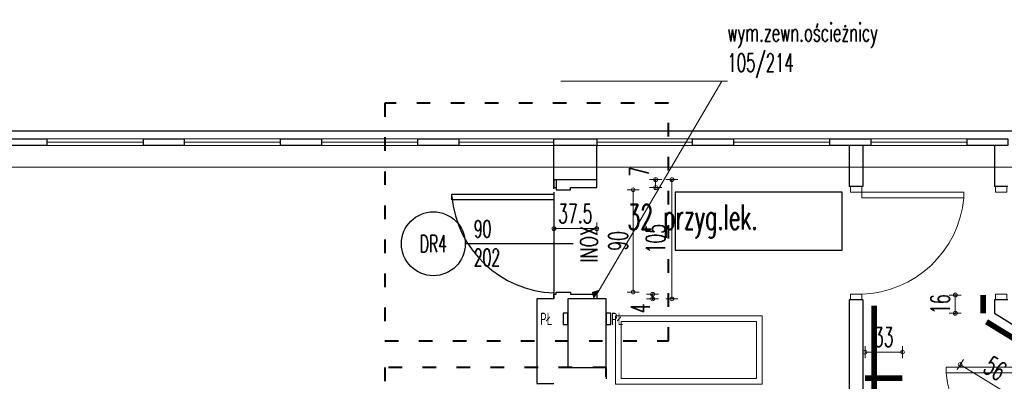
# Model space of a CAD drawing. Header units: millimetres. Extents: x 6612728327 to 6612744462, y 5733542327 to 5733552841.
# Tile 17 of 124: x 6612731831 to 6612732698, y 5733547504 to 5733547823. Entities that reach past the tile are written whole.
import ezdxf
from ezdxf import colors
from ezdxf.entities.mleader import LeaderData, LeaderLine
from ezdxf.enums import TextEntityAlignment as Align
from ezdxf.math import Vec2, Vec3

# ---------------------------------------------------------------- set-up
doc = ezdxf.new("R2010")
doc.units = ezdxf.units.MM
doc.header["$MEASUREMENT"] = 0
doc.linetypes.add('ACAD_ISO03W100', pattern=[30, 12, -18])
for name, color, linetype in [('!!!!_SCIANY GRUBE', 7, 'Continuous'), ('A-ARM', 7, 'Continuous'), ('A_opis', 170, 'Continuous'), ('A_osłona PCV ścian', 112, 'Continuous'), ('A_Stolarka_drzw_wew', 192, 'Continuous'), ('A_stolarka_opis', 201, 'Continuous'), ('dwa_DRZWI', 7, 'Continuous'), ('STOLARKAOKIENNA', 7, 'Continuous'), ('WIDOK', 7, 'Continuous')]:
    doc.layers.add(name, color=color, linetype=linetype)
doc.layers.add('A_wymiary_drzwi', color=112, linetype='Continuous', lineweight=15)
doc.layers.add('A_wymiary_osłony ścian', color=5, linetype='Continuous', lineweight=15)
doc.styles.add('wymiarowanie', font='simplex.shx', dxfattribs={"width": 0.7})
doc.styles.add('wymiarowanie 0-61', font='simplex.shx', dxfattribs={"width": 0.6})
doc.dimstyles.new('BOOM_100', dxfattribs={"dimscale": 0.8, "dimtxt": 21, "dimasz": 0.5, "dimexe": 1.25, "dimexo": 0.625, "dimgap": 6, "dimtad": 1, "dimdec": 1, "dimrnd": 0.5, "dimdsep": 46, "dimtxsty": 'wymiarowanie 0-61', "dimblk": 'WYMIAR_KROPKA', "dimcen": 1, "dimse1": 1, "dimse2": 1, "dimclrd": 256, "dimclrt": 256, "dimaunit": 1, "dimazin": 0, "dimtfac": 1, "dimtdec": 1, "dimtix": 1, "dimtmove": 2, "dimatfit": 3, "dimldrblk": 'WYMIAR_KROPKA', "dimfxl": 1, "dimtolj": 1, "dimtzin": 0, "dimlwd": -1, "dimarcsym": 0})

# ---------------------------------------------------------------- blocks, each defined once
blk = doc.blocks.new('WYMIAR_KROPKA')
h = blk.add_hatch(color=256)
h.paths.add_polyline_path([(0, -4.259949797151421), (0, 4.259949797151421, 0.414213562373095), (-4.259949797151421, 0, 0.414213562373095)])
h.paths.add_polyline_path([(0, 4.259949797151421), (0, -4.259949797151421, 0.414213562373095), (4.259949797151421, 0, 0.414213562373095)])
blk.add_line((0, -13.25317045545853), (0, 13.25317045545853))
blk.add_circle((0, 0), 4.259949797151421)
blk = doc.blocks.new('*D65')
at = {"layer": 'A_wymiary_osłony ścian', "transparency": 16777216}
blk.add_line((6612732575.91648, 5733547529.869027), (6612732608.116481, 5733547529.869027), dxfattribs=at)
at = {"layer": 'Defpoints', "color": 0, "transparency": 16777216}
for p in [(6612732608.51648, 5733547529.869027), (6612732575.51648, 5733547506.844686), (6612732608.51648, 5733547506.844686)]:
    blk.add_point(p, dxfattribs=at)
at = {"layer": 'A_wymiary_osłony ścian', "transparency": 16777216, "xscale": 0.4, "yscale": 0.4, "zscale": 0.4, "rotation": 180}
blk.add_blockref('WYMIAR_KROPKA', (6612732575.51648, 5733547529.869027), dxfattribs=at)
at = {"layer": 'A_wymiary_osłony ścian', "transparency": 16777216, "xscale": 0.4, "yscale": 0.4, "zscale": 0.4}
blk.add_blockref('WYMIAR_KROPKA', (6612732608.51648, 5733547529.869027), dxfattribs=at)
at = {"layer": 'A_wymiary_osłony ścian', "transparency": 16777216, "insert": (6612732592.01648, 5733547543.069027), "char_height": 16.8, "attachment_point": 5, "style": 'wymiarowanie 0-61'}
blk.add_mtext('\\A1;33', dxfattribs=at)
blk = doc.blocks.new('*D66')
at = {"layer": 'A_wymiary_osłony ścian', "transparency": 16777216}
blk.add_line((6612732659.742293, 5733547518.770029), (6612732706.763119, 5733547489.854948), dxfattribs=at)
at = {"layer": 'Defpoints', "color": 0, "transparency": 16777216}
for p in [(6612732682.575953, 5733547556.665048), (6612732730.27824, 5733547527.330908), (6612732707.103849, 5733547489.645418)]:
    blk.add_point(p, dxfattribs=at)
at = {"layer": 'A_wymiary_osłony ścian', "transparency": 16777216, "xscale": 0.4, "yscale": 0.4, "zscale": 0.4}
for p, rotation in [((6612732659.401563, 5733547518.979559), 148.4108945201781), ((6612732707.103849, 5733547489.645418), 328.4108945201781)]:
    blk.add_blockref('WYMIAR_KROPKA', p, dxfattribs=dict(at, rotation=rotation))
at = {"layer": 'A_wymiary_osłony ścian', "transparency": 16777216, "insert": (6612732690.167182, 5733547515.556598), "char_height": 16.8, "attachment_point": 5, "rotation": 328.41089452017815, "style": 'wymiarowanie 0-61'}
blk.add_mtext('\\A1;56', dxfattribs=at)
blk = doc.blocks.new('*D67')
at = {"layer": 'A_wymiary_osłony ścian', "transparency": 16777216}
for p, q in [((6612732655.038394, 5733547580.536617), (6612732655.038394, 5733547580.936618)), ((6612732655.038394, 5733547564.136618), (6612732655.038394, 5733547580.136618)), ((6612732655.038394, 5733547563.736618), (6612732655.038394, 5733547563.336617))]:
    blk.add_line(p, q, dxfattribs=at)
at = {"layer": 'Defpoints', "color": 0, "transparency": 16777216}
for p in [(6612732655.038394, 5733547580.136618), (6612732679.516305, 5733547580.136618), (6612732679.516305, 5733547564.136618)]:
    blk.add_point(p, dxfattribs=at)
at = {"layer": 'A_wymiary_osłony ścian', "transparency": 16777216, "xscale": 0.4, "yscale": 0.4, "zscale": 0.4}
for p, rotation in [((6612732655.038394, 5733547580.136618), 270), ((6612732655.038394, 5733547564.136618), 90)]:
    blk.add_blockref('WYMIAR_KROPKA', p, dxfattribs=dict(at, rotation=rotation))
at = {"layer": 'A_wymiary_osłony ścian', "transparency": 16777216, "insert": (6612732641.838393, 5733547572.136615), "char_height": 16.8, "attachment_point": 5, "rotation": 90, "style": 'wymiarowanie 0-61'}
blk.add_mtext('\\A1;16', dxfattribs=at)
blk = doc.blocks.new('SZPILKA DRZWI WEW')
at = {"color": 0, "linetype": 'ByBlock', "lineweight": -2}
blk.add_lwpolyline([(0, 9.094947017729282e-13), (76.16451973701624, -9.094947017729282e-13)], dxfattribs=at)
blk.add_circle((98.66451973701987, 0), 22.5, dxfattribs=at)
at = {"color": 0, "linetype": 'ByBlock', "lineweight": -2, "style": 'wymiarowanie 0-61', "width": 0.6}
blk.add_attdef('SZEROKOŚĆ_OTWORU', (12.77525589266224, 6.999999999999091), '', height=18, dxfattribs=at)
blk.add_attdef('OZN', text='', height=18, dxfattribs=at).set_placement((98.66451973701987, 0), align=Align.MIDDLE)
blk.add_attdef('WYSOKOŚĆ_OTWORU', text='', height=18, dxfattribs=at).set_placement((12.77525589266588, -7.000000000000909), align=Align.TOP_LEFT)
blk = doc.blocks.new('*D83')
at = {"layer": 'A_wymiary_drzwi', "transparency": 16777216}
for p, q in [((6612732300.926242, 5733547638.739361), (6612732300.526241, 5733547638.739361)), ((6612732301.326241, 5733547638.739361), (6612732339.016479, 5733547638.739361)), ((6612732339.416479, 5733547638.739361), (6612732339.81648, 5733547638.739361))]:
    blk.add_line(p, q, dxfattribs=at)
at = {"layer": 'Defpoints', "color": 0, "transparency": 16777216}
for p in [(6612732301.326241, 5733547681.844687), (6612732339.016479, 5733547674.044775), (6612732339.016479, 5733547638.739361)]:
    blk.add_point(p, dxfattribs=at)
at = {"layer": 'A_wymiary_drzwi', "transparency": 16777216, "xscale": 0.4, "yscale": 0.4, "zscale": 0.4}
blk.add_blockref('WYMIAR_KROPKA', (6612732301.326241, 5733547638.739361), dxfattribs=at)
at = {"layer": 'A_wymiary_drzwi', "transparency": 16777216, "xscale": 0.4, "yscale": 0.4, "zscale": 0.4, "rotation": 180}
blk.add_blockref('WYMIAR_KROPKA', (6612732339.016479, 5733547638.739361), dxfattribs=at)
at = {"layer": 'A_wymiary_drzwi', "transparency": 16777216, "insert": (6612732320.17136, 5733547651.939361), "char_height": 16.8, "attachment_point": 5, "style": 'wymiarowanie 0-61'}
blk.add_mtext('\\A1;37.5', dxfattribs=at)
blk = doc.blocks.new('*D85')
at = {"layer": 'A_wymiary_drzwi', "transparency": 16777216}
blk.add_line((6612732405.309754, 5733547681.444689), (6612732405.309754, 5733547577.244689), dxfattribs=at)
at = {"layer": 'Defpoints', "color": 0, "transparency": 16777216}
for p in [(6612732339.016489, 5733547681.844688), (6612732339.016482, 5733547576.844689), (6612732405.309754, 5733547576.844689)]:
    blk.add_point(p, dxfattribs=at)
at = {"layer": 'A_wymiary_drzwi', "transparency": 16777216, "xscale": 0.4, "yscale": 0.4, "zscale": 0.4}
for p, rotation in [((6612732405.309754, 5733547681.844688), 90), ((6612732405.309754, 5733547576.844689), 270)]:
    blk.add_blockref('WYMIAR_KROPKA', p, dxfattribs=dict(at, rotation=rotation))
at = {"layer": 'A_wymiary_drzwi', "transparency": 16777216, "insert": (6612732390.951803, 5733547629.844687), "char_height": 16.8, "attachment_point": 5, "rotation": 90, "style": 'wymiarowanie 0-61'}
blk.add_mtext('\\A1;105', dxfattribs=at)
blk = doc.blocks.new('*D86')
at = {"layer": 'A_wymiary_drzwi', "transparency": 16777216}
blk.add_line((6612732371.172938, 5733547672.444689), (6612732371.172938, 5733547583.244688), dxfattribs=at)
at = {"layer": 'Defpoints', "color": 0, "transparency": 16777216}
for p in [(6612732309.576239, 5733547672.844688), (6612732309.576239, 5733547582.844688), (6612732371.172938, 5733547582.844688)]:
    blk.add_point(p, dxfattribs=at)
at = {"layer": 'A_wymiary_drzwi', "transparency": 16777216, "xscale": 0.4, "yscale": 0.4, "zscale": 0.4}
for p, rotation in [((6612732371.172938, 5733547672.844688), 90), ((6612732371.172938, 5733547582.844688), 270)]:
    blk.add_blockref('WYMIAR_KROPKA', p, dxfattribs=dict(at, rotation=rotation))
at = {"layer": 'A_wymiary_drzwi', "transparency": 16777216, "insert": (6612732357.972938, 5733547627.844686), "char_height": 16.8, "attachment_point": 5, "rotation": 90, "style": 'wymiarowanie 0-61'}
blk.add_mtext('\\A1;90', dxfattribs=at)
blk = doc.blocks.new('*D2352')
at = {"layer": 'A_wymiary_drzwi', "transparency": 16777216}
for p, q in [((6612732391.008681, 5733547682.244688), (6612732391.008681, 5733547682.644689)), ((6612732391.008681, 5733547674.844687), (6612732391.008681, 5733547681.844688)), ((6612732391.008681, 5733547674.444688), (6612732391.008681, 5733547674.044687))]:
    blk.add_line(p, q, dxfattribs=at)
at = {"layer": 'Defpoints', "color": 0, "transparency": 16777216}
for p in [(6612732327.42136, 5733547681.844688), (6612732391.008681, 5733547681.844688), (6612732327.42136, 5733547674.844687)]:
    blk.add_point(p, dxfattribs=at)
at = {"layer": 'A_wymiary_drzwi', "transparency": 16777216, "xscale": 0.4, "yscale": 0.4, "zscale": 0.4}
for p, rotation in [((6612732391.008681, 5733547681.844688), 270), ((6612732391.008681, 5733547674.844687), 90)]:
    blk.add_blockref('WYMIAR_KROPKA', p, dxfattribs=dict(at, rotation=rotation))
at = {"layer": 'A_wymiary_drzwi', "transparency": 16777216, "insert": (6612732376.442357, 5733547688.847913), "char_height": 16.8, "attachment_point": 5, "rotation": 90, "style": 'wymiarowanie 0-61'}
blk.add_mtext('\\A1;7', dxfattribs=at)
blk = doc.blocks.new('*D2353')
at = {"layer": 'A_wymiary_drzwi', "transparency": 16777216}
for p, q in [((6612732388.2966, 5733547581.244689), (6612732388.2966, 5733547581.64469)), ((6612732388.2966, 5733547576.844689), (6612732388.2966, 5733547580.844689)), ((6612732388.2966, 5733547576.44469), (6612732388.2966, 5733547576.044689))]:
    blk.add_line(p, q, dxfattribs=at)
at = {"layer": 'Defpoints', "color": 0, "transparency": 16777216}
for p in [(6612732339.016482, 5733547580.844689), (6612732347.516482, 5733547576.844689), (6612732388.2966, 5733547580.844689)]:
    blk.add_point(p, dxfattribs=at)
at = {"layer": 'A_wymiary_drzwi', "transparency": 16777216, "xscale": 0.4, "yscale": 0.4, "zscale": 0.4}
for p, rotation in [((6612732388.2966, 5733547580.844689), 270), ((6612732388.2966, 5733547576.844689), 90)]:
    blk.add_blockref('WYMIAR_KROPKA', p, dxfattribs=dict(at, rotation=rotation))
at = {"layer": 'A_wymiary_drzwi', "transparency": 16777216, "insert": (6612732377.484182, 5733547568.518152), "char_height": 16.8, "attachment_point": 5, "rotation": 90, "style": 'wymiarowanie 0-61'}
blk.add_mtext('\\A1;4', dxfattribs=at)
blk = doc.blocks.new('_DotSmall')
at = {"color": 0, "linetype": 'ByBlock', "const_width": 0.5}
blk.add_lwpolyline([(-0.0625, 0, 1), (0.0625, 0, 1)], format="xyb", close=True, dxfattribs=at)

msp = doc.modelspace()

# ---------------------------------------------------------------- linework, layer by layer
at = {"layer": '!!!!_SCIANY GRUBE', "color": 7, "lineweight": 30}
for p, q in [((6612732301.326241, 5733547681.844687), (6612732301.326236, 5733547711.844687)), ((6612732339.016485, 5733547681.844687), (6612732339.016479, 5733547711.84469)), ((6612732301.326241, 5733547681.844687), (6612732339.016485, 5733547681.844687))]:
    msp.add_line(p, q, dxfattribs=at)
for points in [[(6612731854.516479, 5733547711.844687), (6612731818.516479, 5733547711.844687), (6612731818.516479, 5733547717.844687), (6612731854.516479, 5733547717.844687)], [(6612731975.516479, 5733547711.844687), (6612731939.516479, 5733547711.844687), (6612731939.516479, 5733547717.844687), (6612731975.516479, 5733547717.844687)], [(6612732096.516479, 5733547711.844687), (6612732060.516479, 5733547711.844687), (6612732060.516479, 5733547717.844687), (6612732096.516479, 5733547717.844687)], [(6612732217.516479, 5733547711.844687), (6612732181.516479, 5733547711.844687), (6612732181.516479, 5733547717.844687), (6612732217.516479, 5733547717.844687)], [(6612732339.016479, 5733547711.844687), (6612732301.326236, 5733547711.844687), (6612732301.326237, 5733547717.844684), (6612732339.016479, 5733547717.844687)], [(6612732459.516479, 5733547711.844687), (6612732423.516479, 5733547711.844687), (6612732423.516479, 5733547717.844687), (6612732459.516479, 5733547717.844687)], [(6612732580.51648, 5733547711.844687), (6612732544.516479, 5733547711.844687), (6612732544.516479, 5733547717.844687), (6612732580.51648, 5733547717.844687)], [(6612732701.516479, 5733547711.844687), (6612732665.51648, 5733547711.844687), (6612732665.51648, 5733547717.844687), (6612732701.516479, 5733547717.844687)], [(6612732313.516479, 5733547516.452048), (6612732347.516479, 5733547516.452048), (6612732347.516479, 5733547576.844687), (6612732313.516479, 5733547576.844687)]]:
    msp.add_lwpolyline(points, close=True, dxfattribs=at)
for points in [[(6612732561.593642, 5733547711.844687), (6612732561.593642, 5733547675.844687)], [(6612732573.593642, 5733547711.844687), (6612732573.593642, 5733547675.844687)], [(6612732689.516479, 5733547711.844687), (6612732689.516479, 5733547675.844687)], [(6612732573.593642, 5733547675.844687), (6612732561.593642, 5733547675.844687)], [(6612732701.516479, 5733547675.844687), (6612732689.516479, 5733547675.844687)], [(6612732561.593463, 5733547575.844686), (6612732561.593588, 5733547496.844686)], [(6612732573.593463, 5733547575.844686), (6612732561.593463, 5733547575.844686)], [(6612732573.593463, 5733547575.844686), (6612732573.593588, 5733547496.844686)], [(6612732701.516301, 5733547575.844686), (6612732689.516301, 5733547575.844686)], [(6612732689.516301, 5733547575.844686), (6612732689.516301, 5733547564.136616), (6612732735.516479, 5733547535.849173)], [(6612732347.516479, 5733547516.452048), (6612732347.516479, 5733547506.504822)]]:
    msp.add_lwpolyline(points, dxfattribs=at)
at = {"layer": 'A-ARM', "color": 7, "lineweight": 18}
for points in [[(6612732355.662537, 5733547561.82575), (6612732484.772063, 5733547561.82575), (6612732484.772063, 5733547501.695018), (6612732355.662537, 5733547501.695018)], [(6612732360.662537, 5733547556.825751), (6612732479.772062, 5733547556.825751), (6612732479.772062, 5733547506.695018), (6612732360.662537, 5733547506.695018)]]:
    msp.add_lwpolyline(points, close=True, dxfattribs=at)
at = {"layer": 'A_opis', "lineweight": 25}
msp.add_lwpolyline([(6612732555.520538, 5733547670.681166), (6612732408.272312, 5733547670.681166), (6612732408.272312, 5733547619.681755), (6612732555.520538, 5733547619.681755)], close=True, dxfattribs=at)
at = {"layer": 'A_osłona PCV ścian', "const_width": 5}
for points in [[(6612732679.516301, 5733547564.136616), (6612732679.516301, 5733547580.136616)], [(6612732583.593588, 5733547496.844668), (6612732583.593715, 5733547570.844668)], [(6612732730.27824, 5733547527.330907), (6612732682.575953, 5733547556.665048)], [(6612732608.51648, 5733547506.844686), (6612732575.51648, 5733547506.844686)]]:
    msp.add_lwpolyline(points, dxfattribs=at)
at = {"layer": 'A_Stolarka_drzw_wew', "lineweight": 30}
msp.add_line((6612732301.326236, 5733547670.844743), (6612732301.326238, 5733547576.844687), dxfattribs=at)
for points in [[(6612732301.326235, 5733547681.844687), (6612732301.326235, 5733547674.844687), (6612732303.326235, 5733547674.844687), (6612732303.326235, 5733547672.844687), (6612732315.826235, 5733547672.844687), (6612732315.826233, 5733547674.844686), (6612732339.016479, 5733547674.844686), (6612732339.016479, 5733547681.844687)], [(6612732301.326235, 5733547673.844687), (6612732301.326235, 5733547681.844687), (6612732303.326235, 5733547681.844687), (6612732303.326235, 5733547673.844687)], [(6612732301.326236, 5733547576.844687), (6612732301.326235, 5733547580.844687), (6612732303.326235, 5733547580.844687), (6612732303.326235, 5733547582.844687), (6612732315.826235, 5733547582.844687), (6612732315.826233, 5733547580.844687), (6612732339.016479, 5733547580.844687), (6612732339.016479, 5733547576.844687)]]:
    msp.add_lwpolyline(points, dxfattribs=at)
msp.add_lwpolyline([(6612732211.282647, 5733547669.044547), (6612732301.326244, 5733547669.044707), (6612732301.326254, 5733547664.044708), (6612732211.282657, 5733547664.044547)], close=True, dxfattribs=at)
at = {"layer": 'A_Stolarka_drzw_wew', "color": 114, "lineweight": 30, "true_color": 0x139b48}
msp.add_lwpolyline([(6612732301.326236, 5733547576.844687), (6612732286.326236, 5733547576.844687), (6612732286.326236, 5733547502.344687), (6612732301.32624, 5733547502.344687)], dxfattribs=at)
at = {"layer": 'A_Stolarka_drzw_wew', "lineweight": 30}
msp.add_arc((6612732304.417634, 5733547675.581178), 93.52539656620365, 185.2370226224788, 268.104682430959, dxfattribs=at)
at = {"layer": 'A_stolarka_opis', "linetype": 'ACAD_ISO03W100', "lineweight": 40}
for points in [[(6612732152.294304, 5733547539.858313), (6612732402.411819, 5733547539.858313), (6612732402.411819, 5733547749.125208), (6612732152.294304, 5733547749.125208)], [(6612732152.294303, 5733547207.99552), (6612732347.516479, 5733547207.99552), (6612732347.516479, 5733547516.452048), (6612732152.294303, 5733547516.452048)]]:
    msp.add_lwpolyline(points, close=True, dxfattribs=at)
at = {"layer": 'A_stolarka_opis', "color": 165, "lineweight": 30, "true_color": 0x5e67af}
for points in [[(6612732309.516479, 5733547554.144651), (6612732313.516479, 5733547554.144651), (6612732313.516479, 5733547564.144651), (6612732309.516479, 5733547564.144651)], [(6612732347.516479, 5733547554.144652), (6612732351.516479, 5733547554.144652), (6612732351.516479, 5733547564.144652), (6612732347.516479, 5733547564.144652)]]:
    msp.add_lwpolyline(points, close=True, dxfattribs=at)
at = {"layer": 'dwa_DRZWI', "color": 7, "lineweight": 20}
for points in [[(6612732572.593642, 5733547675.844677), (6612732562.593642, 5733547675.844695), (6612732562.593633, 5733547670.844695), (6612732572.593634, 5733547670.844677)], [(6612732662.637231, 5733547670.844517), (6612732572.593634, 5733547670.844677), (6612732572.593624, 5733547665.844678), (6612732662.637221, 5733547665.844517)], [(6612732700.51648, 5733547675.844677), (6612732690.516479, 5733547675.844695), (6612732690.516472, 5733547670.844695), (6612732700.516471, 5733547670.844677)], [(6612732572.593472, 5733547580.844677), (6612732562.593472, 5733547580.844695), (6612732562.593463, 5733547575.844695), (6612732572.593463, 5733547575.844678)], [(6612732700.51631, 5733547580.844677), (6612732690.516311, 5733547580.844695), (6612732690.516301, 5733547575.844695), (6612732700.516301, 5733547575.844678)], [(6612732646.972893, 5733547516.723162), (6612732737.016489, 5733547516.723323), (6612732737.016498, 5733547511.723322), (6612732646.9729, 5733547511.723161)]]:
    msp.add_lwpolyline(points, close=True, dxfattribs=at)
for centre, radius, start, end in [((6612732569.500303, 5733547674.31891), 93.52539656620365, 271.8953175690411, 354.7629773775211), ((6612732740.109818, 5733547520.197555), 93.52539698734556, 185.2370226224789, 268.1046824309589)]:
    msp.add_arc(centre, radius, start, end, dxfattribs=at)
at = {"layer": 'STOLARKAOKIENNA', "color": 7, "lineweight": 18}
for p, q in [((6612731939.516479, 5733547717.844687), (6612731854.516479, 5733547717.844687)), ((6612731939.516479, 5733547714.844687), (6612731854.516479, 5733547714.844687)), ((6612732060.516479, 5733547717.844687), (6612731975.516479, 5733547717.844687)), ((6612732060.516479, 5733547714.844687), (6612731975.516479, 5733547714.844687)), ((6612732181.516479, 5733547717.844687), (6612732096.516479, 5733547717.844687)), ((6612732181.516479, 5733547714.844687), (6612732096.516479, 5733547714.844687)), ((6612732302.516479, 5733547717.844687), (6612732217.516479, 5733547717.844687)), ((6612732301.326237, 5733547714.844685), (6612732217.516479, 5733547714.844687)), ((6612732423.516479, 5733547717.844687), (6612732339.016479, 5733547717.844687)), ((6612732423.516479, 5733547714.844687), (6612732339.016479, 5733547714.844687)), ((6612732544.516479, 5733547717.844687), (6612732459.516479, 5733547717.844687)), ((6612732544.516479, 5733547714.844687), (6612732459.516479, 5733547714.844687)), ((6612732665.51648, 5733547717.844687), (6612732580.51648, 5733547717.844687)), ((6612732665.51648, 5733547714.844687), (6612732580.51648, 5733547714.844687)), ((6612731939.516479, 5733547711.844687), (6612731854.516479, 5733547711.844687)), ((6612732060.516479, 5733547711.844687), (6612731975.516479, 5733547711.844687)), ((6612732181.516479, 5733547711.844687), (6612732096.516479, 5733547711.844687)), ((6612732301.326236, 5733547711.844687), (6612732217.516479, 5733547711.844687)), ((6612732423.516479, 5733547711.844687), (6612732339.016479, 5733547711.844687)), ((6612732544.516479, 5733547711.844687), (6612732459.516479, 5733547711.844687)), ((6612732665.51648, 5733547711.844687), (6612732580.51648, 5733547711.844687)), ((6612731743.516479, 5733547692.844689), (6612732917.51648, 5733547692.844681))]:
    msp.add_line(p, q, dxfattribs=at)
at = {"layer": 'WIDOK', "color": 7}
for q in [(6612743410.516496, 5733547724.844687), (6612743413.516496, 5733547724.844687)]:
    msp.add_line((6612731344.516478, 5733547724.844687), q, dxfattribs=at)

# ---------------------------------------------------------------- block references
at = {"layer": 'A_stolarka_opis'}
ref = msp.add_blockref('SZPILKA DRZWI WEW', (6612732318.444927, 5733547625.344687), dxfattribs=dict(at, xscale=1.25, yscale=1.25, zscale=1.25, rotation=179.9999999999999))
ref.add_attrib('P.POŻ', 'INOX', dxfattribs={"layer": '0', "height": 15, "rotation": 90, "style": 'wymiarowanie', "width": 0.7}).set_placement((6612732332.271237, 5733547624.864037), align=Align.MIDDLE_CENTER)
ref.add_attrib('OZN', 'DR4', dxfattribs={"layer": '0', "height": 15, "style": 'wymiarowanie 0-61', "width": 0.6}).set_placement((6612732195.114278, 5733547625.344687), align=Align.MIDDLE_CENTER)
ref.add_attrib('WYSOKOŚĆ_OTWORU', '202', (6612732230.751213, 5733547605.745459), dxfattribs={"layer": '0', "height": 15, "style": 'wymiarowanie 0-61', "width": 0.6})
ref.add_attrib('SZEROKOŚĆ_OTWORU', '90', (6612732230.751213, 5733547630.9125), dxfattribs={"layer": '0', "height": 15, "style": 'wymiarowanie 0-61', "width": 0.6})

# ---------------------------------------------------------------- texts
at = {"layer": 'A_opis', "lineweight": 25, "insert": (6612732423.541558, 5733547645.18146), "char_height": 22.00000003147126, "attachment_point": 5, "style": 'wymiarowanie 0-61'}
msp.add_mtext('\\A1;\\pxql;32 przyg.lek.', dxfattribs=at)
at = {"layer": 'A_stolarka_opis', "color": 165, "lineweight": 15, "true_color": 0x5e67af, "char_height": 11.00000001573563, "attachment_point": 5, "style": 'wymiarowanie 0-61'}
for insert in [(6612732294.761679, 5733547559.144652), (6612732357.309099, 5733547559.144652)]:
    msp.add_mtext('\\A1;\\pxql;PŁ', dxfattribs=dict(at, insert=insert))

# ---------------------------------------------------------------- dimensions: what is measured, and where the dimension line sits
at = {"layer": 'A_wymiary_drzwi'}
for base, p1, p2, override, picture, middle in [((6612732391.008681, 5733547681.844688), (6612732327.421356, 5733547674.844686), (6612732327.421356, 5733547681.844687), {"dimtxt": 21, "dimasz": 0.5}, '*D2352', (6612732376.442357, 5733547688.847913)), ((6612732405.309754, 5733547576.844689), (6612732339.016485, 5733547681.844687), (6612732339.016479, 5733547576.844687), {"dimtxt": 21}, '*D85', (6612732390.951803, 5733547629.844687)), ((6612732388.2966, 5733547580.844689), (6612732347.516479, 5733547576.844687), (6612732339.016479, 5733547580.844687), {"dimtxt": 21, "dimasz": 0.5}, '*D2353', (6612732377.484182, 5733547568.518152))]:
    dim = msp.add_linear_dim(base=base, p1=p1, p2=p2, angle=90, dimstyle='BOOM_100', override=override, dxfattribs=at)
    dim.commit()
    dim.dimension.update_dxf_attribs({"geometry": picture, "text_midpoint": middle, "dimtype": 160})
dim = msp.add_linear_dim(base=(6612732339.016479, 5733547638.739361), p1=(6612732301.326241, 5733547681.844687), p2=(6612732339.016479, 5733547674.044775), dimstyle='BOOM_100', override={"dimtxt": 21, "dimasz": 0.5}, dxfattribs=at)
dim.commit()
dim.dimension.update_dxf_attribs({"geometry": '*D83', "text_midpoint": (6612732320.17136, 5733547651.939361)})
dim = msp.add_linear_dim(base=(6612732371.172938, 5733547582.844688), p1=(6612732309.576235, 5733547672.844687), p2=(6612732309.576235, 5733547582.844687), angle=90, dimstyle='BOOM_100', override={"dimtxt": 21, "dimasz": 0.5}, dxfattribs=at)
dim.commit()
dim.dimension.update_dxf_attribs({"geometry": '*D86', "text_midpoint": (6612732357.972938, 5733547627.844686)})
at = {"layer": 'A_wymiary_osłony ścian'}
for p1, p2, distance, picture, middle in [((6612732679.516301, 5733547564.136616), (6612732679.516301, 5733547580.136616), 24.477907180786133, '*D67', (6612732641.838393, 5733547572.136615)), ((6612732682.575953, 5733547556.665048), (6612732730.27824, 5733547527.330907), -44.24080070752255, '*D66', (6612732690.167182, 5733547515.556598))]:
    dim = msp.add_aligned_dim(p1=p1, p2=p2, distance=distance, dimstyle='BOOM_100', dxfattribs=at)
    dim.commit()
    dim.dimension.update_dxf_attribs({"geometry": picture, "text_midpoint": middle})
dim = msp.add_linear_dim(base=(6612732608.51648, 5733547529.869027), p1=(6612732575.51648, 5733547506.844686), p2=(6612732608.51648, 5733547506.844686), dimstyle='BOOM_100', dxfattribs=at)
dim.commit()
dim.dimension.update_dxf_attribs({"geometry": '*D65', "text_midpoint": (6612732592.01648, 5733547543.069027)})

# ---------------------------------------------------------------- leaders
at = {"layer": 'A_stolarka_opis', "lineweight": 18}
ml = msp.add_multileader_mtext('Standard', dxfattribs=at)
ml.set_content('\\A1;wym.zewn.ościeżnicy\\P105/214', color=256, style='wymiarowanie 0-61')
ml.set_leader_properties(lineweight=15)
ml.set_arrow_properties(name='DOTSMALL')
ml.build(insert=Vec2(0, 0))
ml.multileader.update_dxf_attribs({"text_left_attachment_type": 5, "text_right_attachment_type": 5, "dogleg_length": 5, "arrow_head_size": 15})
ctx = ml.context
ctx.base_point, ctx.char_height, ctx.arrow_head_size, ctx.landing_gap_size, ctx.plane_origin, ctx.plane_x_axis, ctx.plane_y_axis = Vec3(6612732454.251897, 5733547768.447161), 16, 15, 0, Vec3(6612724152.092978, 5733539067.608026), Vec3(1, -1.985217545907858e-14), Vec3(1.985217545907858e-14, 1)
ctx.left_attachment, ctx.right_attachment = 5, 5
notes = []
notes.append((ctx, [(0, (1, 1, 0), (6612732449.251897, 5733547768.447161), (1, -1.985217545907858e-14), 5, [(0, [(6612732339.016479, 5733547580.844687)], 0, [])])]))
ctx.mtext.insert, ctx.mtext.text_direction, ctx.mtext.rotation, ctx.mtext.width, ctx.mtext.defined_height, ctx.mtext.flow_direction = Vec3(6612732454.251897, 5733547819.49478), Vec3(1, -1.985217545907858e-14), 6.283185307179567, 197.8593894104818, 62.51171479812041, 5
for ctx, leaders in notes:
    for number, flags, end, landing, length, lines in leaders:
        leader = LeaderData()
        leader.index, (leader.has_last_leader_line, leader.has_dogleg_vector, leader.attachment_direction) = number, flags
        leader.last_leader_point, leader.dogleg_vector, leader.dogleg_length = Vec3(end), Vec3(landing), length
        for number, points, colour, breaks in lines:
            line = LeaderLine()
            line.index, line.vertices, line.color, line.breaks = number, Vec3.list(points), colors.encode_raw_color(colour), breaks
            leader.lines.append(line)
        ctx.leaders.append(leader)

doc.saveas('drawing.dxf')
